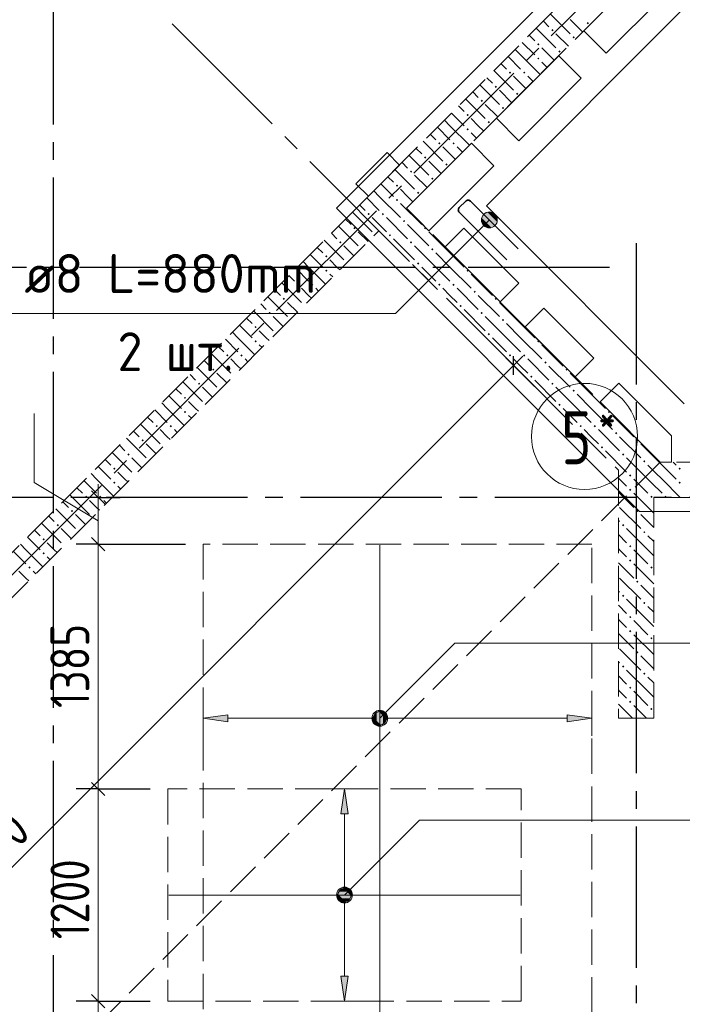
# Model space of a CAD drawing. Header units: millimetres. Extents: x 0 to 43617, y 0 to 59400.
# Tile 21 of 45: x 26185 to 29936, y 21662 to 27233. Entities that reach past the tile are written whole.
import ezdxf

# ---------------------------------------------------------------- set-up
doc = ezdxf.new("R2010")
doc.units = ezdxf.units.MM
doc.linetypes.add('______2', pattern=[270, 200, -70])
doc.linetypes.add('______5', pattern=[1100, 800, -100, 100, -100])
for name, color, linetype, lineweight in [('Standard', 7, 'Continuous', 25), ('ДОП Низ по У', 7, 'Continuous', 25), ('Обрамление П-обр. равн.', 7, 'Continuous', 25), ('Оси', 40, '______5', 18), ('Позиционная метка линия выноска', 7, 'Continuous', 13), ('Позиционная метка номер позиции', 7, 'Continuous', 13), ('Примечания', 7, 'Continuous', 25), ('Фиксатор', 7, 'Continuous', 25)]:
    doc.layers.add(name, color=color, linetype=linetype, lineweight=lineweight)
doc.layers.add('ЖБ Перекрытие верхний уровень', color=7, linetype='Continuous', lineweight=25, true_color=0xe0e0ff)
doc.layers.add('ЖБ Стена верхний уровень', color=7, linetype='Continuous', lineweight=25, true_color=0x006e00)
doc.styles.add('GOST 2.304-81', font='txt')
doc.styles.add('ISOCPEUR', font='txt')

msp = doc.modelspace()

# ---------------------------------------------------------------- hatches: boundary and pattern name
at = {"layer": 'ДОП Низ по У', "linetype": 'Continuous', "lineweight": 13, "transparency": 33554687}
for points in [[(27364, 23260), (27224, 23280), (27364, 23300)], [(28044, 21820), (28024, 21680), (28004, 21820)]]:
    msp.add_hatch(color=7, dxfattribs=at).paths.add_polyline_path(points, flags=16)
for points in [[(28191.8, 23261.2), (28191.8, 23298.7), (28186.5, 23280)], [(28191.8, 23298.7), (28205.2, 23247.7), (28205.2, 23312.2)], [(28191.8, 23298.7), (28191.8, 23261.2), (28205.2, 23247.7)], [(28205.2, 23312.2), (28224, 23242.5), (28224, 23317.5)], [(28205.2, 23312.2), (28205.2, 23247.7), (28224, 23242.5)], [(28224, 23317.5), (28224, 23242.5), (28242.7, 23247.7)], [(28224, 23317.5), (28242.7, 23247.7), (28242.7, 23312.2)], [(28242.7, 23312.2), (28242.7, 23247.7), (28256.2, 23261.2)], [(28242.7, 23312.2), (28256.2, 23261.2), (28256.2, 23298.7)], [(28256.2, 23298.7), (28256.2, 23261.2), (28261.5, 23280)], [(29284, 23260), (29424, 23280), (29284, 23300)], [(28044, 22740), (28024, 22880), (28004, 22740)], [(27986.5, 22280), (28061.5, 22280), (28056.2, 22298.7)], [(27986.5, 22280), (28056.2, 22298.7), (27991.8, 22298.7)], [(27991.8, 22298.7), (28056.2, 22298.7), (28042.7, 22312.2)], [(27991.8, 22298.7), (28042.7, 22312.2), (28005.2, 22312.2)], [(28005.2, 22312.2), (28042.7, 22312.2), (28024, 22317.5)], [(27991.8, 22261.2), (28061.5, 22280), (27986.5, 22280)], [(27991.8, 22261.2), (28056.2, 22261.2), (28061.5, 22280)], [(28005.2, 22247.7), (28056.2, 22261.2), (27991.8, 22261.2)], [(28005.2, 22247.7), (28042.7, 22247.7), (28056.2, 22261.2)], [(28042.7, 22247.7), (28005.2, 22247.7), (28024, 22242.5)]]:
    msp.add_hatch(color=7, dxfattribs=at).paths.add_polyline_path(points)
at = {"layer": 'ЖБ Стена верхний уровень', "linetype": 'Continuous', "lineweight": 18, "transparency": 33554687}
for points in [[(29394.5, 27213.1), (29401, 27219.6), (29407.5, 27213.1), (29401, 27206.6)], [(29194.5, 27173.1), (29201, 27179.6), (29207.5, 27173.1), (29201, 27166.6)], [(29314.5, 27133.1), (29321, 27139.6), (29327.4, 27133.1), (29321, 27126.6)], [(29114.5, 27093.1), (29121, 27099.6), (29127.4, 27093.1), (29121, 27086.6)], [(29114.5, 27013.1), (29121, 27019.6), (29127.4, 27013.1), (29121, 27006.6)], [(29234.5, 27053.1), (29240.9, 27059.6), (29247.4, 27053.1), (29240.9, 27046.6)], [(28954.4, 26933.1), (28960.9, 26939.6), (28967.4, 26933.1), (28960.9, 26926.6)], [(29034.5, 26933.1), (29040.9, 26939.6), (29047.4, 26933.1), (29040.9, 26926.6)], [(28874.5, 26853.1), (28881, 26859.6), (28887.5, 26853.1), (28881, 26846.6)], [(28994.5, 26813.1), (29001, 26819.6), (29007.5, 26813.1), (29001, 26806.6)], [(28794.5, 26773.1), (28801, 26779.6), (28807.5, 26773.1), (28801, 26766.6)], [(28714.5, 26693.1), (28721, 26699.6), (28727.4, 26693.1), (28721, 26686.6)], [(28914.5, 26733.1), (28921, 26739.6), (28927.4, 26733.1), (28921, 26726.6)], [(28834.5, 26653.1), (28840.9, 26659.6), (28847.4, 26653.1), (28840.9, 26646.6)], [(28714.5, 26613.1), (28721, 26619.6), (28727.4, 26613.1), (28721, 26606.6)], [(28554.4, 26533.1), (28560.9, 26539.6), (28567.4, 26533.1), (28560.9, 26526.6)], [(28634.5, 26533.1), (28640.9, 26539.6), (28647.4, 26533.1), (28640.9, 26526.6)], [(28474.5, 26453.1), (28481, 26459.6), (28487.5, 26453.1), (28481, 26446.6)], [(28594.5, 26413.1), (28601, 26419.6), (28607.5, 26413.1), (28601, 26406.6)], [(28394.5, 26373.1), (28401, 26379.6), (28407.5, 26373.1), (28401, 26366.6)], [(28314.5, 26293.1), (28321, 26299.6), (28327.4, 26293.1), (28321, 26286.6)], [(28514.5, 26333.1), (28521, 26339.6), (28527.4, 26333.1), (28521, 26326.6)], [(28434.5, 26253.1), (28440.9, 26259.6), (28447.4, 26253.1), (28440.9, 26246.6)], [(28314.5, 26213.1), (28320.8, 26219.5), (28327.3, 26213), (28321, 26206.6)], [(28320.8, 26219.5), (28321, 26219.6), (28327.4, 26213.1), (28327.3, 26213)], [(28154.4, 26133.1), (28160.9, 26139.6), (28167.4, 26133.1), (28160.9, 26126.6)], [(28234.5, 26133.1), (28240.9, 26139.6), (28247.4, 26133.1), (28240.9, 26126.6)], [(28354.4, 26093.1), (28360.9, 26099.6), (28367.4, 26093.1), (28360.9, 26086.6)], [(28074.5, 26053.1), (28081, 26059.6), (28087.5, 26053.1), (28081, 26046.6)], [(28274.5, 26013.1), (28281, 26019.6), (28287.5, 26013.1), (28281, 26006.6)], [(28474.5, 26053.1), (28480.8, 26059.5), (28487.3, 26053), (28481, 26046.6)], [(27994.5, 25973.1), (28001, 25979.6), (28007.5, 25973.1), (28001, 25966.6)], [(28394.5, 25973.1), (28401, 25979.6), (28407.5, 25973.1), (28401, 25966.6)], [(28514.5, 25933.1), (28521, 25939.6), (28527.4, 25933.1), (28521, 25926.6)], [(27914.5, 25893.1), (27921, 25899.6), (27927.4, 25893.1), (27921, 25886.6)], [(28434.5, 25853.1), (28440.9, 25859.6), (28447.4, 25853.1), (28440.9, 25846.6)], [(27914.5, 25813.1), (27921, 25819.6), (27927.4, 25813.1), (27921, 25806.6)], [(28714.5, 25813.1), (28720.8, 25819.5), (28727.3, 25813), (28721, 25806.6)], [(27754.4, 25733.1), (27760.9, 25739.6), (27767.4, 25733.1), (27760.9, 25726.6)], [(27834.5, 25733.1), (27840.9, 25739.6), (27847.4, 25733.1), (27840.9, 25726.6)], [(28554.4, 25733.1), (28560.9, 25739.6), (28567.4, 25733.1), (28560.9, 25726.6)], [(28634.5, 25733.1), (28640.9, 25739.6), (28647.4, 25733.1), (28640.9, 25726.6)], [(28754.4, 25693.1), (28760.9, 25699.6), (28767.4, 25693.1), (28760.9, 25686.6)], [(27674.5, 25653.1), (27681, 25659.6), (27687.5, 25653.1), (27681, 25646.6)], [(28874.5, 25653.1), (28880.8, 25659.5), (28887.3, 25653), (28881, 25646.6)], [(27594.5, 25573.1), (27601, 25579.6), (27607.5, 25573.1), (27601, 25566.6)], [(28674.5, 25613.1), (28681, 25619.6), (28687.5, 25613.1), (28681, 25606.6)], [(28794.5, 25573.1), (28801, 25579.6), (28807.5, 25573.1), (28801, 25566.6)], [(28914.5, 25533.1), (28921, 25539.6), (28927.4, 25533.1), (28921, 25526.6)], [(27514.5, 25493.1), (27521, 25499.6), (27527.4, 25493.1), (27521, 25486.6)], [(28834.5, 25453.1), (28840.9, 25459.6), (28847.4, 25453.1), (28840.9, 25446.6)], [(27514.5, 25413.1), (27521, 25419.6), (27527.4, 25413.1), (27521, 25406.6)], [(29114.5, 25413.1), (29120.8, 25419.5), (29127.3, 25413), (29121, 25406.6)], [(27354.4, 25333.1), (27360.9, 25339.6), (27367.4, 25333.1), (27360.9, 25326.6)], [(27434.5, 25333.1), (27440.9, 25339.6), (27447.4, 25333.1), (27440.9, 25326.6)], [(28954.4, 25333.1), (28960.9, 25339.6), (28967.4, 25333.1), (28960.9, 25326.6)], [(29034.5, 25333.1), (29040.9, 25339.6), (29047.4, 25333.1), (29040.9, 25326.6)], [(29154.4, 25293.1), (29160.9, 25299.6), (29167.4, 25293.1), (29160.9, 25286.6)], [(27274.5, 25253.1), (27281, 25259.6), (27287.5, 25253.1), (27281, 25246.6)], [(29274.5, 25253.1), (29280.8, 25259.5), (29287.3, 25253), (29281, 25246.6)], [(29074.5, 25213.1), (29081, 25219.6), (29087.5, 25213.1), (29081, 25206.6)], [(27194.5, 25173.1), (27201, 25179.6), (27207.5, 25173.1), (27201, 25166.6)], [(29194.5, 25173.1), (29201, 25179.6), (29207.5, 25173.1), (29201, 25166.6)], [(29314.5, 25133.1), (29321, 25139.6), (29327.4, 25133.1), (29321, 25126.6)], [(27114.5, 25093.1), (27121, 25099.6), (27127.4, 25093.1), (27121, 25086.6)], [(27114.5, 25013.1), (27121, 25019.6), (27127.4, 25013.1), (27121, 25006.6)], [(29234.5, 25053.1), (29240.9, 25059.6), (29247.4, 25053.1), (29240.9, 25046.6)], [(29514.5, 25013.1), (29520.8, 25019.5), (29527.3, 25013), (29521, 25006.6)], [(26954.4, 24933.1), (26960.9, 24939.6), (26967.4, 24933.1), (26960.9, 24926.6)], [(27034.5, 24933.1), (27040.9, 24939.6), (27047.4, 24933.1), (27040.9, 24926.6)], [(29354.4, 24933.1), (29360.9, 24939.6), (29367.4, 24933.1), (29360.9, 24926.6)], [(29434.5, 24933.1), (29440.9, 24939.6), (29447.4, 24933.1), (29440.9, 24926.6)], [(26874.5, 24853.1), (26881, 24859.6), (26887.5, 24853.1), (26881, 24846.6)], [(29554.4, 24893.1), (29560.9, 24899.6), (29567.4, 24893.1), (29560.9, 24886.6)], [(29674.5, 24853.1), (29680.8, 24859.5), (29687.3, 24853), (29681, 24846.6)], [(29474.5, 24813.1), (29481, 24819.6), (29487.5, 24813.1), (29481, 24806.6)], [(26794.5, 24773.1), (26801, 24779.6), (26807.5, 24773.1), (26801, 24766.6)], [(29594.5, 24773.1), (29601, 24779.6), (29607.5, 24773.1), (29601, 24766.6)], [(29714.5, 24733.1), (29721, 24739.6), (29727.4, 24733.1), (29721, 24726.6)], [(26714.5, 24693.1), (26721, 24699.6), (26727.4, 24693.1), (26721, 24686.6)], [(29914.5, 24693.1), (29921, 24699.6), (29927.4, 24693.1), (29921, 24686.6)], [(29634.5, 24653.1), (29640.9, 24659.6), (29647.4, 24653.1), (29640.9, 24646.6)], [(26714.5, 24613.1), (26721, 24619.6), (26727.4, 24613.1), (26721, 24606.6)], [(29634.5, 24573.1), (29640.9, 24579.6), (29647.4, 24573.1), (29640.9, 24566.6)], [(29914.5, 24613.1), (29921, 24619.6), (29927.4, 24613.1), (29921, 24606.6)], [(26554.4, 24533.1), (26560.9, 24539.6), (26567.4, 24533.1), (26560.9, 24526.6)], [(26634.5, 24533.1), (26640.9, 24539.6), (26647.4, 24533.1), (26640.9, 24526.6)], [(29754.4, 24533.1), (29760.9, 24539.6), (29767.4, 24533.1), (29764.3, 24530), (29757.6, 24530)], [(29764.3, 24530), (29760.9, 24526.6), (29757.6, 24530)], [(29834.5, 24533.1), (29840.9, 24539.6), (29847.4, 24533.1), (29844.3, 24530), (29837.6, 24530)], [(26474.5, 24453.1), (26481, 24459.6), (26487.5, 24453.1), (26481, 24446.6)], [(29674.5, 24453.1), (29681, 24459.6), (29687.5, 24453.1), (29681, 24446.6)], [(26394.5, 24373.1), (26401, 24379.6), (26407.5, 24373.1), (26401, 24366.6)], [(29594.5, 24373.1), (29601, 24379.6), (29607.5, 24373.1), (29601, 24366.6)], [(26314.5, 24293.1), (26321, 24299.6), (26327.4, 24293.1), (26321, 24286.6)], [(29714.5, 24333.1), (29721, 24339.6), (29727.4, 24333.1), (29721, 24326.6)], [(29634.5, 24253.1), (29640.9, 24259.6), (29647.4, 24253.1), (29640.9, 24246.6)], [(26314.5, 24213.1), (26321, 24219.6), (26327.4, 24213.1), (26321, 24206.6)], [(29634.5, 24173.1), (29640.9, 24179.6), (29647.4, 24173.1), (29640.9, 24166.6)], [(26234.5, 24133.1), (26240.9, 24139.6), (26247.4, 24133.1), (26240.9, 24126.6)], [(29754.4, 24133.1), (29760.9, 24139.6), (29767.4, 24133.1), (29760.9, 24126.6)], [(29674.5, 24053.1), (29681, 24059.6), (29687.5, 24053.1), (29681, 24046.6)], [(29594.5, 23973.1), (29601, 23979.6), (29607.5, 23973.1), (29601, 23966.6)], [(29714.5, 23933.1), (29721, 23939.6), (29727.4, 23933.1), (29721, 23926.6)], [(29634.5, 23853.1), (29640.9, 23859.6), (29647.4, 23853.1), (29640.9, 23846.6)], [(29634.5, 23773.1), (29640.9, 23779.6), (29647.4, 23773.1), (29640.9, 23766.6)], [(29754.4, 23733.1), (29760.9, 23739.6), (29767.4, 23733.1), (29760.9, 23726.6)], [(29674.5, 23653.1), (29681, 23659.6), (29687.5, 23653.1), (29681, 23646.6)], [(29594.5, 23573.1), (29601, 23579.6), (29607.5, 23573.1), (29601, 23566.6)], [(29714.5, 23533.1), (29721, 23539.6), (29727.4, 23533.1), (29721, 23526.6)], [(29634.5, 23453.1), (29640.9, 23459.6), (29647.4, 23453.1), (29640.9, 23446.6)], [(29634.5, 23373.1), (29640.9, 23379.6), (29647.4, 23373.1), (29640.9, 23366.6)], [(29754.4, 23333.1), (29760.9, 23339.6), (29767.4, 23333.1), (29760.9, 23326.6)]]:
    msp.add_hatch(color=7, dxfattribs=at).paths.add_polyline_path(points, flags=16)
at = {"layer": 'Позиционная метка номер позиции', "linetype": 'Continuous', "lineweight": 13, "transparency": 33554687}
for points in [[(28875.5, 26067.9), (28811.9, 26131.5), (28800.4, 26111.2)], [(28887, 26088.3), (28832.2, 26143), (28811.9, 26131.5)], [(28887, 26088.3), (28811.9, 26131.5), (28875.5, 26067.9)], [(28887, 26111.2), (28855.1, 26143), (28832.2, 26143)], [(28887, 26111.2), (28832.2, 26143), (28887, 26088.3)], [(28855.1, 26143), (28887, 26111.2), (28875.5, 26131.5)], [(28875.5, 26067.9), (28800.4, 26111.2), (28855.1, 26056.4)], [(28855.1, 26056.4), (28800.4, 26111.2), (28800.4, 26088.3)], [(28855.1, 26056.4), (28800.4, 26088.3), (28832.2, 26056.4)], [(28832.2, 26056.4), (28800.4, 26088.3), (28811.9, 26067.9)], [(28180.7, 23291.5), (28255.8, 23248.2), (28192.2, 23311.8)], [(28180.7, 23268.5), (28235.4, 23236.7), (28180.7, 23291.5)], [(28180.7, 23291.5), (28235.4, 23236.7), (28255.8, 23248.2)], [(28192.2, 23311.8), (28267.3, 23268.5), (28212.5, 23323.3)], [(28192.2, 23311.8), (28255.8, 23248.2), (28267.3, 23268.5)], [(28212.5, 23323.3), (28267.3, 23268.5), (28267.3, 23291.5)], [(28212.5, 23323.3), (28267.3, 23291.5), (28235.4, 23323.3)], [(28235.4, 23323.3), (28267.3, 23291.5), (28255.8, 23311.8)], [(28212.5, 23236.7), (28180.7, 23268.5), (28192.2, 23248.2)], [(28180.7, 23268.5), (28212.5, 23236.7), (28235.4, 23236.7)], [(27980.7, 22291.5), (28055.8, 22248.2), (27992.2, 22311.8)], [(27980.7, 22268.5), (28035.4, 22236.7), (27980.7, 22291.5)], [(27980.7, 22291.5), (28035.4, 22236.7), (28055.8, 22248.2)], [(27992.2, 22311.8), (28067.3, 22268.5), (28012.5, 22323.3)], [(27992.2, 22311.8), (28055.8, 22248.2), (28067.3, 22268.5)], [(28012.5, 22323.3), (28067.3, 22268.5), (28067.3, 22291.5)], [(28012.5, 22323.3), (28067.3, 22291.5), (28035.4, 22323.3)], [(28035.4, 22323.3), (28067.3, 22291.5), (28055.8, 22311.8)], [(28012.5, 22236.7), (27980.7, 22268.5), (27992.2, 22248.2)], [(27980.7, 22268.5), (28012.5, 22236.7), (28035.4, 22236.7)]]:
    msp.add_hatch(color=7, dxfattribs=at).paths.add_polyline_path(points)

# ---------------------------------------------------------------- linework, layer by layer
at = {"layer": 'Standard', "color": 251, "linetype": 'Continuous', "lineweight": -3, "true_color": 0x656565, "transparency": 33554687}
for p, q in [((28981.2, 25276.3), (28892.8, 25364.7)), ((28981.2, 25276.3), (29069.6, 25187.9)), ((28981.2, 25276.3), (29099.7, 25157.8)), ((26629.6, 24530), (26504.6, 24530)), ((26629.6, 24530), (26754.6, 24530)), ((26629.6, 24530), (26629.6, 24530)), ((26629.6, 24265), (26504.6, 24265)), ((26629.6, 24265), (26754.6, 24265)), ((26629.6, 24265), (27124, 24265)), ((26629.6, 22880), (26504.6, 22880)), ((26629.6, 22880), (26754.6, 22880)), ((26629.6, 22880), (26924, 22880)), ((26629.6, 21680), (26504.6, 21680)), ((26629.6, 21680), (26754.6, 21680)), ((26629.6, 21680), (26924, 21680))]:
    msp.add_line(p, q, dxfattribs=at)
at = {"layer": 'Standard', "color": 7, "linetype": 'Continuous', "lineweight": 25, "transparency": 33554687}
for p, q in [((28981.2, 25223.3), (28981.2, 25329.3)), ((26592.1, 24567.5), (26667.1, 24492.5)), ((26592.1, 24302.5), (26667.1, 24227.5)), ((26592.1, 22917.5), (26667.1, 22842.5)), ((26592.1, 21717.5), (26667.1, 21642.5))]:
    msp.add_line(p, q, dxfattribs=at)
at = {"layer": 'Standard', "color": 7, "linetype": 'Continuous', "lineweight": 13, "transparency": 33554687}
for p, q in [((28981.2, 25276.3), (29034.2, 25329.3)), ((23281.9, 19577), (28981.2, 25276.3)), ((26266.4, 24614.4), (26266.4, 25005.2)), ((26629.6, 24397.5), (26266.4, 24614.4)), ((26629.6, 24530), (26629.6, 24605)), ((26629.6, 24530), (26629.6, 24265)), ((26629.6, 24265), (26629.6, 22880)), ((26629.6, 22880), (26629.6, 21680)), ((26629.6, 21680), (26629.6, 19995))]:
    msp.add_line(p, q, dxfattribs=at)
at = {"layer": 'ДОП Низ по У', "color": 7, "linetype": 'Continuous', "lineweight": 18, "transparency": 33554687}
for p, q in [((28224, 24260), (28224, 20000)), ((27029, 22280), (29019, 22280))]:
    msp.add_line(p, q, dxfattribs=at)
at = {"layer": 'ДОП Низ по У', "color": 251, "linetype": 'Continuous', "lineweight": 13, "true_color": 0x494949, "transparency": 33554687}
for p, q in [((27224, 23280), (27224, 23380)), ((29424, 23280), (29424, 23380)), ((27224, 23280), (27364, 23300)), ((27364, 23300), (27364, 23260)), ((28224, 23317.5), (28224, 23317.5)), ((29424, 23280), (29284, 23300)), ((29284, 23300), (29284, 23260)), ((27364, 23260), (27224, 23280)), ((27224, 23280), (27224, 23180)), ((27224, 23280), (27224, 23280)), ((27364, 23280), (28194, 23280)), ((28224, 23242.5), (28224, 23242.5)), ((28254, 23280), (29284, 23280)), ((29284, 23260), (29424, 23280)), ((29424, 23280), (29424, 23180)), ((29424, 23280), (29424, 23280)), ((28024, 22880), (27924, 22880)), ((28024, 22880), (28004, 22740)), ((28044, 22740), (28024, 22880)), ((28024, 22880), (28124, 22880)), ((28024, 22880), (28024, 22880)), ((28004, 22740), (28044, 22740)), ((28024, 22310), (28024, 22740)), ((27986.5, 22280), (27986.5, 22280)), ((28024, 21820), (28024, 22250)), ((28061.5, 22280), (28061.5, 22280)), ((28024, 21680), (28004, 21820)), ((28004, 21820), (28044, 21820)), ((28044, 21820), (28024, 21680)), ((28024, 21680), (27924, 21680)), ((28024, 21680), (28124, 21680)), ((28024, 21680), (28024, 21680))]:
    msp.add_line(p, q, dxfattribs=at)
for centre in [(28224, 23280), (28024, 22280)]:
    msp.add_circle(centre, 37.5, dxfattribs=at)
at = {"layer": 'ЖБ Перекрытие верхний уровень', "color": 7, "linetype": 'Continuous', "lineweight": 18, "transparency": 33554687}
for p, q in [((28826.7, 26180.3), (31635.4, 28989)), ((29378.3, 27170.3), (29768.7, 27560.7)), ((29896, 27433.4), (29505.5, 27043)), ((29505.5, 27043), (29378.3, 27170.3)), ((28883.3, 26675.3), (29236.8, 27028.9)), ((29236.8, 27028.9), (29364.1, 26901.6)), ((29364.1, 26901.6), (29010.6, 26548)), ((29010.6, 26548), (28883.3, 26675.3)), ((28374.2, 26166.2), (28741.9, 26533.9)), ((28741.9, 26533.9), (28869.1, 26406.6)), ((28264.9, 26481.2), (28088.2, 26304.4)), ((28335.7, 26410.5), (28264.9, 26481.2)), ((28158.9, 26233.7), (28335.7, 26410.5)), ((28869.1, 26406.6), (28501.5, 26038.9)), ((28088.2, 26304.4), (28158.9, 26233.7)), ((28501.5, 26038.9), (28374.2, 26166.2)), ((29947.1, 25060), (28826.7, 26180.3)), ((28593.4, 25947), (28699.4, 26053.1)), ((28699.4, 26053.1), (29010.6, 25741.9)), ((28904.5, 25635.9), (28593.4, 25947)), ((29010.6, 25741.9), (28904.5, 25635.9)), ((29045.9, 25494.4), (29152, 25600.5)), ((29152, 25600.5), (29434.8, 25317.7)), ((29328.8, 25211.6), (29045.9, 25494.4)), ((29434.8, 25317.7), (29328.8, 25211.6)), ((29470.2, 25070.2), (29576.3, 25176.2)), ((29576.3, 25176.2), (29872.5, 24880)), ((29810.4, 24730), (29470.2, 25070.2)), ((29872.5, 24880), (29874, 24880)), ((29874, 24880), (29874, 24730)), ((29874, 24730), (29810.4, 24730))]:
    msp.add_line(p, q, dxfattribs=at)
at = {"layer": 'ЖБ Стена верхний уровень', "color": 251, "linetype": '______2', "lineweight": 13, "true_color": 0x656565, "transparency": 33554687}
for p, q in [((29392.4, 27467.3), (28232.8, 26307.6)), ((28374.2, 26166.2), (29533.8, 27325.8)), ((28232.8, 26307.6), (28091.3, 26166.2)), ((28091.3, 26166.2), (23700.2, 21775.1)), ((29810.4, 24730), (28374.2, 26166.2)), ((22462.8, 20283.1), (28218.6, 26038.9)), ((28218.6, 26038.9), (29574, 24683.5)), ((29574, 24683.5), (29574, 23280)), ((33074, 24730), (29810.4, 24730)), ((29774, 24530), (32874, 24530)), ((29774, 23280), (29774, 24530)), ((29574, 23280), (29774, 23280))]:
    msp.add_line(p, q, dxfattribs=at)
at = {"layer": 'ЖБ Стена верхний уровень', "color": 9, "linetype": 'Continuous', "lineweight": 18, "true_color": 0xc7c7c7, "transparency": 33554687}
for p, q in [((29189.6, 27264.5), (29301, 27153.1)), ((29149.6, 27224.5), (29181, 27193.1)), ((29371, 27163.1), (29301, 27233.1)), ((29069.6, 27144.5), (29101, 27113.1)), ((29109.6, 27184.5), (29221, 27073.1)), ((29291, 27083.1), (29221, 27153.1)), ((29029.6, 27104.5), (29101, 27033.1)), ((28949.6, 27024.5), (29021, 26953.1)), ((28989.6, 27064.5), (29021, 27033.1)), ((29021, 27033.1), (29131, 26923.1)), ((29181, 27033.1), (29140.9, 27073.1)), ((29211, 27003.1), (29181, 27033.1)), ((28909.6, 26984.5), (28940.9, 26953.1)), ((29140.9, 26993.1), (29171, 26963.1)), ((28869.6, 26944.5), (28981, 26833.1)), ((29021, 26873.1), (28981, 26913.1)), ((29060.9, 26913.1), (29091, 26883.1)), ((28789.6, 26864.5), (28901, 26753.1)), ((28829.6, 26904.5), (28860.9, 26873.1)), ((29051, 26843.1), (29021, 26873.1)), ((28749.6, 26824.5), (28781, 26793.1)), ((28971, 26763.1), (28901, 26833.1)), ((28669.6, 26744.5), (28701, 26713.1)), ((28709.6, 26784.5), (28821, 26673.1)), ((28891, 26683.1), (28821, 26753.1)), ((28629.6, 26704.5), (28701, 26633.1)), ((28589.6, 26664.5), (28621, 26633.1)), ((28621, 26633.1), (28731, 26523.1)), ((28781, 26633.1), (28740.9, 26673.1)), ((28811, 26603.1), (28781, 26633.1)), ((28509.6, 26584.5), (28540.9, 26553.1)), ((28549.6, 26624.5), (28621, 26553.1)), ((28740.9, 26593.1), (28771, 26563)), ((28469.6, 26544.5), (28581, 26433.1)), ((28389.6, 26464.5), (28501, 26353.1)), ((28429.6, 26504.5), (28460.9, 26473.1)), ((28621, 26473.1), (28581, 26513.1)), ((28651, 26443.1), (28621, 26473.1)), ((28660.9, 26513.1), (28691, 26483.1)), ((28349.6, 26424.5), (28381, 26393.1)), ((28571, 26363.1), (28501, 26433.1)), ((28309.6, 26384.5), (28421, 26273.1)), ((28491, 26283), (28421, 26353.1)), ((28229.6, 26304.5), (28301, 26233.1)), ((28269.6, 26344.5), (28301, 26313.1)), ((28189.6, 26264.5), (28221, 26233.1)), ((28381, 26233.1), (28340.9, 26273.1)), ((28109.6, 26184.5), (28140.9, 26153.1)), ((28149.6, 26224.5), (28221, 26153.1)), ((28221, 26233.1), (28340.9, 26113.1)), ((28340.9, 26193.1), (28460.9, 26073.1)), ((28411, 26203), (28381, 26233.1)), ((28069.6, 26144.5), (28181, 26033.1)), ((28029.6, 26104.5), (28060.9, 26073.1)), ((28221, 26073.1), (28181, 26113.1)), ((28260.9, 26033.1), (28221, 26073.1)), ((28260.9, 26113.1), (28381, 25993.1)), ((28381, 26073.1), (28501, 25953.1)), ((27949.6, 26024.5), (27981, 25993.1)), ((27989.6, 26064.5), (28101, 25953.1)), ((28156.9, 25977.2), (28101, 26033.1)), ((28621, 25913.1), (28501, 26033.1)), ((27909.6, 25984.5), (28021, 25873.1)), ((28301, 25993.1), (28421, 25873.1)), ((27869.6, 25944.5), (27901, 25913.1)), ((28076.9, 25897.2), (28021, 25953.1)), ((28540.9, 25833.1), (28421, 25953.1)), ((28540.9, 25913.1), (28621, 25833.1)), ((28621, 25913.1), (28701, 25833.1)), ((27789.6, 25864.5), (27821, 25833.1)), ((27829.6, 25904.5), (27901, 25833.1)), ((27981, 25833.1), (27940.9, 25873.1)), ((27749.6, 25824.5), (27821, 25753.1)), ((27821, 25833.1), (27916.9, 25737.2)), ((27996.9, 25817.2), (27981, 25833.1)), ((28460.9, 25833.1), (28540.9, 25753.1)), ((28540.9, 25833.1), (28621, 25753.1)), ((28621, 25833.1), (28740.9, 25713.1)), ((27669.6, 25744.5), (27781, 25633.1)), ((27709.6, 25784.5), (27740.9, 25753.1)), ((27940.9, 25793.1), (27956.9, 25777.2)), ((28740.9, 25793.1), (28860.9, 25673.1)), ((27629.6, 25704.5), (27660.9, 25673.1)), ((27821, 25673.1), (27781, 25713.1)), ((27860.9, 25713.1), (27876.9, 25697.2)), ((28621, 25673.1), (28581, 25713.1)), ((28660.9, 25713.1), (28781, 25593.1)), ((27589.6, 25664.5), (27701, 25553.1)), ((27756.9, 25577.2), (27701, 25633.1)), ((27836.9, 25657.2), (27821, 25673.1)), ((28660.9, 25633.1), (28621, 25673.1)), ((28781, 25673.1), (28901, 25553.1)), ((29021, 25513.1), (28901, 25633.1)), ((27509.6, 25584.5), (27621, 25473.1)), ((27549.6, 25624.5), (27581, 25593.1)), ((28701, 25593.1), (28821, 25473.1)), ((27469.6, 25544.5), (27501, 25513.1)), ((27676.9, 25497.2), (27621, 25553.1)), ((28940.9, 25433.1), (28821, 25553.1)), ((27389.6, 25464.5), (27421, 25433.1)), ((27429.6, 25504.5), (27501, 25433.1)), ((27581, 25433.1), (27540.9, 25473.1)), ((28940.9, 25513.1), (29021, 25433.1)), ((29021, 25513.1), (29101, 25433.1)), ((27349.6, 25424.5), (27421, 25353.1)), ((27421, 25433.1), (27516.9, 25337.2)), ((27596.9, 25417.2), (27581, 25433.1)), ((28860.9, 25433.1), (28940.9, 25353.1)), ((28940.9, 25433.1), (29021, 25353.1)), ((29021, 25433.1), (29140.9, 25313.1)), ((27309.6, 25384.5), (27340.9, 25353.1)), ((27540.9, 25393.1), (27556.9, 25377.2)), ((29140.9, 25393.1), (29260.9, 25273.1)), ((27229.6, 25304.5), (27260.9, 25273.1)), ((27269.6, 25344.5), (27381, 25233.1)), ((27421, 25273.1), (27381, 25313.1)), ((27460.9, 25313.1), (27476.9, 25297.2)), ((29021, 25273.1), (28981, 25313.1)), ((29060.9, 25313.1), (29181, 25193.1)), ((27189.6, 25264.5), (27301, 25153.1)), ((27436.9, 25257.2), (27421, 25273.1)), ((29060.9, 25233.1), (29021, 25273.1)), ((29181, 25273.1), (29301, 25153.1)), ((27109.6, 25184.5), (27221, 25073.1)), ((27149.6, 25224.5), (27181, 25193.1)), ((27356.9, 25177.2), (27301, 25233.1)), ((29101, 25193.1), (29221, 25073.1)), ((29421, 25113.1), (29301, 25233.1)), ((27069.6, 25144.5), (27101, 25113.1)), ((27276.9, 25097.2), (27221, 25153.1)), ((29340.9, 25033.1), (29221, 25153.1)), ((27029.6, 25104.5), (27101, 25033.1)), ((27181, 25033.1), (27140.9, 25073.1)), ((29340.9, 25113.1), (29421, 25033.1)), ((29421, 25113.1), (29501, 25033.1)), ((26949.6, 25024.5), (27021, 24953.1)), ((26989.6, 25064.5), (27021, 25033.1)), ((27021, 25033.1), (27116.9, 24937.2)), ((27196.9, 25017.2), (27181, 25033.1)), ((29260.9, 25033.1), (29340.9, 24953.1)), ((29340.9, 25033.1), (29421, 24953.1)), ((29421, 25033.1), (29540.9, 24913.1)), ((26909.6, 24984.5), (26940.9, 24953.1)), ((27140.9, 24993.1), (27156.9, 24977.2)), ((29540.9, 24993.1), (29660.9, 24873.1)), ((26829.6, 24904.5), (26860.9, 24873.1)), ((26869.6, 24944.5), (26981, 24833.1)), ((27021, 24873.1), (26981, 24913.1)), ((27060.9, 24913.1), (27076.9, 24897.2)), ((29421, 24873.1), (29381, 24913.1)), ((29460.9, 24913.1), (29581, 24793.1)), ((26789.6, 24864.5), (26901, 24753.1)), ((27036.9, 24857.2), (27021, 24873.1)), ((29460.9, 24833.1), (29421, 24873.1)), ((29581, 24873.1), (29701, 24753.1)), ((26749.6, 24824.5), (26781, 24793.1)), ((26956.9, 24777.2), (26901, 24833.1)), ((29501, 24793.1), (29621, 24673.1)), ((29808.5, 24725.6), (29701, 24833.1)), ((26669.6, 24744.5), (26701, 24713.1)), ((26709.6, 24784.5), (26821, 24673.1)), ((26876.9, 24697.2), (26821, 24753.1)), ((29740.9, 24633.1), (29621, 24753.1)), ((26629.6, 24704.5), (26701, 24633.1)), ((29740.9, 24713.1), (29785.1, 24669)), ((29821, 24713.1), (29808.5, 24725.6)), ((29821, 24713.1), (29901, 24633.1)), ((29884.1, 24730), (29901, 24713.1)), ((26549.6, 24624.5), (26621, 24553.1)), ((26589.6, 24664.5), (26621, 24633.1)), ((26621, 24633.1), (26716.9, 24537.2)), ((26781, 24633.1), (26740.9, 24673.1)), ((26796.9, 24617.2), (26781, 24633.1)), ((29581, 24633.1), (29574, 24640.1)), ((29621, 24593.1), (29581, 24633.1)), ((29660.9, 24633.1), (29738.2, 24555.9)), ((29740.9, 24633.1), (29761.7, 24612.4)), ((29785.1, 24669), (29821, 24633.1)), ((29821, 24633.1), (29924.1, 24530)), ((26509.6, 24584.5), (26540.9, 24553.1)), ((26740.9, 24593.1), (26756.9, 24577.2)), ((29761.7, 24612.4), (29821, 24553.1)), ((26469.6, 24544.5), (26581, 24433.1)), ((26621, 24473.1), (26581, 24513.1)), ((26660.9, 24513.1), (26676.9, 24497.2)), ((29574, 24560.1), (29660.9, 24473.1)), ((29660.9, 24553.1), (29774, 24440.1)), ((29738.2, 24555.9), (29740.9, 24553.1)), ((26389.6, 24464.5), (26501, 24353.1)), ((26429.6, 24504.5), (26460.9, 24473.1)), ((26636.9, 24457.2), (26621, 24473.1)), ((29581, 24473.1), (29701, 24353.1)), ((26349.6, 24424.5), (26381, 24393.1)), ((26556.9, 24377.2), (26501, 24433.1)), ((29774, 24360.1), (29701, 24433.1)), ((26309.6, 24384.5), (26421, 24273.1)), ((26476.9, 24297.2), (26421, 24353.1)), ((29574, 24400.1), (29581, 24393.1)), ((29740.9, 24233.1), (29621, 24353.1)), ((26229.6, 24304.5), (26301, 24233.1)), ((26269.6, 24344.5), (26301, 24313.1)), ((29574, 24320.1), (29621, 24273.1)), ((29740.9, 24313.1), (29774, 24280.1)), ((26189.6, 24264.5), (26221, 24233.1)), ((26381, 24233.1), (26340.9, 24273.1)), ((29581, 24233.1), (29574, 24240.1)), ((26149.6, 24224.5), (26221, 24153.1)), ((26221, 24233.1), (26316.9, 24137.2)), ((26340.9, 24193.1), (26356.9, 24177.2)), ((26396.9, 24217.2), (26381, 24233.1)), ((29621, 24193.1), (29581, 24233.1)), ((29660.9, 24233.1), (29740.9, 24153.1)), ((29740.9, 24233.1), (29774, 24200.1)), ((29574, 24160.1), (29660.9, 24073.1)), ((29660.9, 24153.1), (29774, 24040.1)), ((26221, 24073.1), (26181, 24113.1)), ((26236.9, 24057.2), (26221, 24073.1)), ((26260.9, 24113.1), (26276.9, 24097.2)), ((29581, 24073.1), (29701, 23953.1)), ((29774, 23960.1), (29701, 24033.1)), ((29574, 24000.1), (29581, 23993.1)), ((29574, 23920.1), (29621, 23873.1)), ((29740.9, 23833.1), (29621, 23953.1)), ((29740.9, 23913.1), (29774, 23880.1)), ((29581, 23833.1), (29574, 23840.1)), ((29621, 23793.1), (29581, 23833.1)), ((29660.9, 23833.1), (29740.9, 23753.1)), ((29740.9, 23833.1), (29774, 23800.1)), ((29574, 23760.1), (29660.9, 23673.1)), ((29660.9, 23753.1), (29774, 23640.1)), ((29581, 23673.1), (29701, 23553.1)), ((29774, 23560.1), (29701, 23633.1)), ((29574, 23600.1), (29581, 23593.1)), ((29574, 23520.1), (29621, 23473.1)), ((29740.9, 23433.1), (29621, 23553.1)), ((29740.9, 23513.1), (29774, 23480.1)), ((29581, 23433.1), (29574, 23440.1)), ((29621, 23393.1), (29581, 23433.1)), ((29660.9, 23433.1), (29740.9, 23353.1)), ((29740.9, 23433.1), (29774, 23400.1)), ((29574, 23360.1), (29654.1, 23280)), ((29660.9, 23353.1), (29734.1, 23280))]:
    msp.add_line(p, q, dxfattribs=at)
at = {"layer": 'Обрамление П-обр. равн.', "color": 7, "linetype": 'Continuous', "lineweight": 13, "transparency": 33554687}
msp.add_line((26191.4, 25569.4), (28013.4, 25569.4), dxfattribs=at)
at = {"layer": 'Обрамление П-обр. равн.', "color": 7, "linetype": 'Continuous', "lineweight": 35, "transparency": 33554687}
msp.add_lwpolyline([(29006.3, 25937.1), (28737, 26206.4), (28734.2, 26208.6), (28730.7, 26210.3), (28727, 26211.3), (28723.5, 26211.6), (28719.9, 26211.3), (28716.2, 26210.3), (28712.8, 26208.6), (28709.9, 26206.4), (28673.4, 26169.8), (28671.2, 26167), (28669.5, 26163.5), (28668.4, 26159.8), (28668.1, 26156.3), (28668.4, 26152.7), (28669.5, 26149), (28671.2, 26145.6), (28673.4, 26142.8), (28942.7, 25873.4)], dxfattribs=at)
at = {"layer": 'Оси', "color": 8, "linetype": '______5', "lineweight": -3, "transparency": 33554687}
for p, q in [((26374, 51640), (26374, 7100)), ((29170.5, 25087.1), (21090.3, 33167.2)), ((14415.9, 12363.5), (32365.1, 30312.7)), ((29674, 25968.6), (29674, 7100)), ((29524, 25830), (4600, 25830)), ((34074, 24530), (4600, 24530)), ((34074, 24530), (4600, 24530))]:
    msp.add_line(p, q, dxfattribs=at)
at = {"layer": 'Оси', "color": 7, "linetype": 'Continuous', "lineweight": 13, "transparency": 33554687}
msp.add_circle((29382.6, 24874.9), 300, dxfattribs=at)
at = {"layer": 'Позиционная метка линия выноска', "color": 251, "linetype": 'Continuous', "lineweight": 13, "true_color": 0x494949, "transparency": 33554687}
msp.add_lwpolyline([(32794, 11680), (32794, 24450), (29694.4, 24450), (27978.2, 26166.2), (29279.3, 27467.3), (24619.4, 32127.1), (24401.4, 31909), (24664.5, 31648.9), (23984.5, 30968.9), (23722.9, 31230.6), (23318.4, 30826), (21826, 32318.4)], dxfattribs=at)
at = {"layer": 'Позиционная метка номер позиции', "color": 7, "linetype": 'Continuous', "lineweight": 13, "transparency": 33554687}
for p, q in [((28811.9, 26131.5), (28811.9, 26131.5)), ((28875.5, 26131.5), (28875.5, 26131.5)), ((28811.9, 26067.9), (28811.9, 26067.9)), ((28875.5, 26067.9), (28875.5, 26067.9)), ((28192.2, 23311.8), (28192.2, 23311.8)), ((28255.8, 23311.8), (28255.8, 23311.8)), ((28192.2, 23248.2), (28192.2, 23248.2)), ((28255.8, 23248.2), (28255.8, 23248.2)), ((27992.2, 22311.8), (27992.2, 22311.8)), ((28055.8, 22311.8), (28055.8, 22311.8)), ((27992.2, 22248.2), (27992.2, 22248.2)), ((28055.8, 22248.2), (28055.8, 22248.2))]:
    msp.add_line(p, q, dxfattribs=at)
for points in [[(28843.7, 26099.7), (28313.4, 25569.4), (25813.4, 25569.4)], [(28224, 23280), (28648.3, 23704.3), (32174, 23704.3)], [(28024, 22280), (28448.3, 22704.3), (32174, 22704.3)]]:
    msp.add_lwpolyline(points, dxfattribs=at)
for centre in [(28843.7, 26099.7), (28224, 23280), (28024, 22280)]:
    msp.add_circle(centre, 45, dxfattribs=at)
at = {"layer": 'Примечания', "color": 7, "linetype": '______2', "lineweight": 13, "transparency": 33554687}
msp.add_line((29810.4, 24730), (18209.5, 13129.2), dxfattribs=at)
at = {"layer": 'Примечания', "color": 7, "linetype": '______2', "lineweight": 18, "transparency": 33554687}
for p, q in [((29424, 24265), (27224, 24265)), ((27224, 24265), (27224, 19995)), ((29424, 19995), (29424, 24265)), ((29024, 22880), (27024, 22880)), ((27024, 22880), (27024, 21680)), ((29024, 21680), (29024, 22880)), ((27024, 21680), (29024, 21680))]:
    msp.add_line(p, q, dxfattribs=at)

# ---------------------------------------------------------------- texts
at = {"layer": 'Standard', "color": 7, "linetype": 'Continuous', "lineweight": 25, "transparency": 33554687, "char_height": 220, "attachment_point": 7, "style": 'GOST 2.304-81'}
for s, insert, width, rotation in [('1385', (26579.6, 23338), 594.589, 90), ('8060', (25902.7, 22268.5), 672.625, 45), ('1200', (26579.6, 22029.8), 625.729, 90)]:
    msp.add_mtext(s, dxfattribs=dict(at, insert=insert, width=width, rotation=rotation))
at = {"layer": 'Обрамление П-обр. равн.', "color": 7, "linetype": 'Continuous', "lineweight": 13, "transparency": 33554687, "insert": (26211.4, 25686.7), "char_height": 220, "width": 1888.522, "attachment_point": 7, "style": 'ISOCPEUR'}
msp.add_mtext('\\W0.98;ø8 L=880mm ', dxfattribs=at)
at = {"layer": 'Оси', "color": 7, "linetype": 'Continuous', "lineweight": 25, "transparency": 33554687, "attachment_point": 7, "style": 'ISOCPEUR'}
for s, insert, char_height, width in [('\\W0.80;*', (29461.1, 24892.4), 180, 215.9), ('\\W0.78;5', (29251.1, 24717.4), 300, 326.407)]:
    msp.add_mtext(s, dxfattribs=dict(at, insert=insert, char_height=char_height, width=width))
at = {"layer": 'Фиксатор', "color": 7, "linetype": 'Continuous', "lineweight": 25, "transparency": 33554687, "insert": (26739, 25244.4), "char_height": 220, "width": 851.616, "attachment_point": 7, "style": 'ISOCPEUR'}
msp.add_mtext('\\W0.94;2 шт.', dxfattribs=at)

doc.saveas('drawing.dxf')
